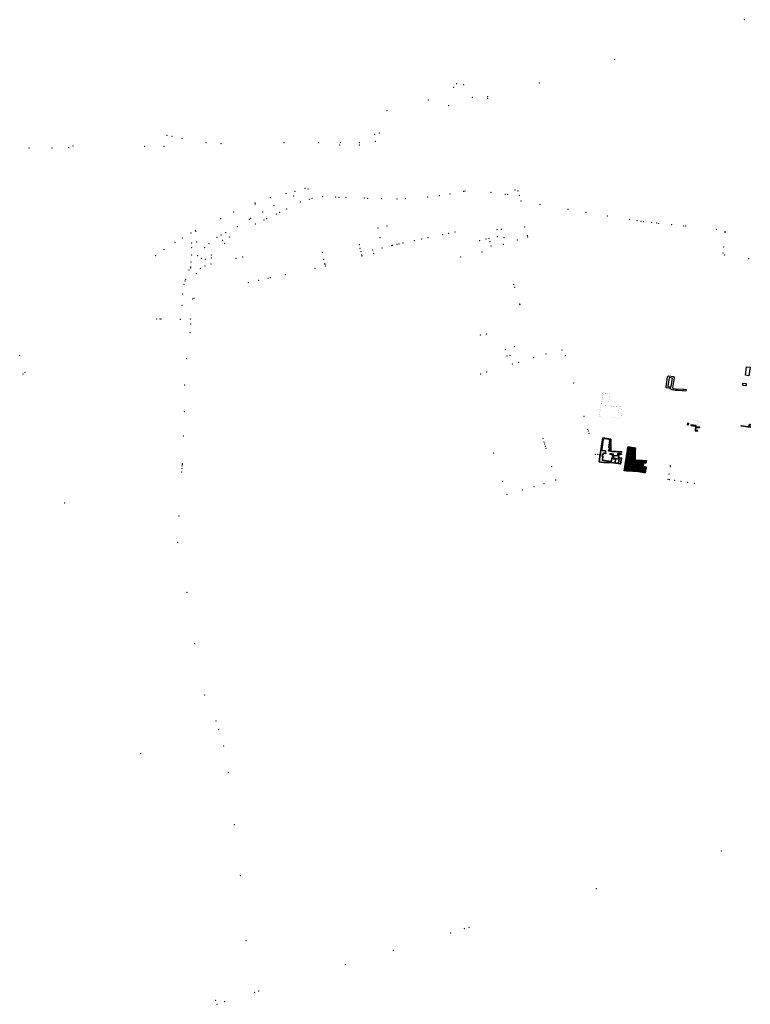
# Model space of a CAD drawing. Header units: metres. Extents: x 5509548 to 5517943, y 5680530 to 5684871.
# Tile 3 of 124: x 5513759 to 5515853, y 5681608 to 5684429. Entities that reach past the tile are written whole.
import ezdxf

# ---------------------------------------------------------------- set-up
doc = ezdxf.new("R2010")
doc.units = ezdxf.units.M
doc.linetypes.add('CENTER', pattern=[2, 1.25, -0.25, 0.25, -0.25])
doc.layers.get('0').update_dxf_attribs({"linetype": 'CONTINUOUS', "lineweight": 18})
for name, color, linetype in [('A-Chodniki', 230, 'CONTINUOUS'), ('A-Granica', 94, 'CENTER'), ('A-Nawierzchnie', 41, 'CONTINUOUS')]:
    doc.layers.add(name, color=color, linetype=linetype)
doc.layers.add('A-Drogi', color=170, linetype='CONTINUOUS', lineweight=35)

msp = doc.modelspace()

# ---------------------------------------------------------------- hatches: boundary and pattern name
at = {"layer": 'A-Chodniki', "linetype": 'ByBlock', "true_color": 0xf8e4d3, "transparency": 33554687}
h = msp.add_hatch(dxfattribs=at)
h.set_pattern_fill('DOTS', color=254, scale=0.1, style=0)
h.paths.add_polyline_path([(5515680.526, 5683282.961), (5515679.044, 5683283.191), (5515679.956, 5683289.068, -0.13537402), (5515681.355, 5683288.301), (5515680.526, 5683282.961)])
h.paths.add_polyline_path([(5515701.962, 5683280.23), (5515701.275, 5683267.623), (5515708.763, 5683266.526), (5515709.009, 5683268.208), (5515702.84, 5683269.112), (5515703.229, 5683276.236), (5515714.324, 5683275.626), (5515714.411, 5683277.124), (5515703.31, 5683277.729), (5515703.541, 5683281.646), (5515697.714, 5683281.964, -0.02490027), (5515694.736, 5683282.275), (5515688.696, 5683283.212), (5515688.467, 5683281.73), (5515694.506, 5683280.793, 0.02482606), (5515697.632, 5683280.466), (5515701.962, 5683280.23)])
at = {"layer": 'A-Nawierzchnie', "linetype": 'ByBlock', "true_color": 0xb7e0ab, "transparency": 33554687}
h = msp.add_hatch(dxfattribs=at)
h.set_pattern_fill('ANSI37', color=9, scale=0.1, style=0)
h.set_pattern_definition([(45, (-309.04035, 0), (-0.224506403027, 0.224506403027), []), (135, (-309.04035, 0), (-0.224506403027, -0.224506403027), [])])
h.paths.add_polyline_path([(5515498.946, 5683188.398), (5515501.62, 5683205.764), (5515524.156, 5683202.298), (5515523.804, 5683167.799), (5515555.754, 5683166.058), (5515554.142, 5683158.629), (5515547.818, 5683159.604), (5515546.214, 5683149.225), (5515554.918, 5683147.883), (5515552.321, 5683131.069), (5515525.618, 5683135.19), (5515504.166, 5683135.421), (5515490.79, 5683137.286), (5515492.866, 5683151.037), (5515495.823, 5683169.631)])

# ---------------------------------------------------------------- linework, layer by layer
for p in [(5515835.37, 5684429.18), (5515835.37, 5684429.18), (5515464.01, 5684314.48), (5515464.01, 5684314.48), (5515247.87, 5684247.73), (5515247.87, 5684247.73), (5515002.668, 5684235.666), (5515002.668, 5684235.666), (5515011.438, 5684245.87), (5515011.438, 5684245.87), (5515031.502, 5684243.327), (5515031.502, 5684243.327), (5514930.482, 5684199.006), (5514930.482, 5684199.006), (5515056.341, 5684206.883), (5515056.341, 5684206.883), (5515100.309, 5684208.887), (5515100.309, 5684208.887), (5515100.423, 5684203.888), (5515100.423, 5684203.888), (5514811.845, 5684168.378), (5514811.845, 5684168.378), (5514988.858, 5684183.334), (5514988.858, 5684183.334), (5514181.706, 5684097.598), (5514181.706, 5684097.598), (5514195.866, 5684094.72), (5514195.866, 5684094.72), (5514224.418, 5684088.91), (5514224.418, 5684088.91), (5514776.513, 5684100.499), (5514776.513, 5684100.499), (5514778.732, 5684080.864), (5514778.732, 5684080.864), (5514790.285, 5684104.555), (5514790.285, 5684104.555), (5513786.01, 5684061.426), (5513786.01, 5684061.426), (5513852.286, 5684061.628), (5513852.286, 5684061.628), (5513899.409, 5684062.544), (5513899.409, 5684062.544), (5513912.268, 5684067.139), (5513912.268, 5684067.139), (5514117.281, 5684066.748), (5514117.281, 5684066.748), (5514172.46, 5684066.637), (5514172.46, 5684066.637), (5514292.92, 5684077.05), (5514292.92, 5684077.05), (5514336.412, 5684073.612), (5514336.412, 5684073.612), (5514516.227, 5684076.658), (5514516.227, 5684076.658), (5514516.227, 5684076.658), (5514516.227, 5684076.658), (5514516.227, 5684076.658), (5514616.289, 5684077.083), (5514616.289, 5684077.083), (5514675.989, 5684070.434), (5514675.989, 5684070.434), (5514677.894, 5684076.79), (5514677.894, 5684076.79), (5514732.322, 5684077.173), (5514732.322, 5684077.173), (5514732.957, 5684070.425), (5514732.957, 5684070.425), (5514577.114, 5683946.187), (5514577.114, 5683946.187), (5514585.524, 5683943.708), (5514585.524, 5683943.708), (5515031.199, 5683937.654), (5515031.199, 5683937.654), (5515035.441, 5683938.521), (5515035.441, 5683938.521), (5515178.413, 5683940.796), (5515178.413, 5683940.796), (5515186.997, 5683938.102), (5515186.997, 5683938.102), (5514477.363, 5683919.05), (5514477.363, 5683919.05), (5514522.077, 5683930.885), (5514522.077, 5683930.885), (5514544.62, 5683924.458), (5514544.62, 5683924.458), (5514547.735, 5683936.983), (5514547.735, 5683936.983), (5514589.001, 5683914.518), (5514589.001, 5683914.518), (5514596.638, 5683916.933), (5514596.638, 5683916.933), (5514627.781, 5683922.036), (5514627.781, 5683922.036), (5514665.059, 5683920.897), (5514665.059, 5683920.897), (5514674.228, 5683920.616), (5514674.228, 5683920.616), (5514694.188, 5683920.012), (5514694.188, 5683920.012), (5514747.187, 5683918.151), (5514747.187, 5683918.151), (5514756.517, 5683917.824), (5514756.517, 5683917.824), (5514796.411, 5683916.425), (5514796.411, 5683916.425), (5514840.559, 5683915.353), (5514840.559, 5683915.353), (5514864.341, 5683916.476), (5514864.341, 5683916.476), (5514928.165, 5683921.545), (5514928.165, 5683921.545), (5514961.454, 5683924.647), (5514961.454, 5683924.647), (5514991.871, 5683929.593), (5514991.871, 5683929.593), (5515110.199, 5683934.337), (5515110.199, 5683934.337), (5515150.748, 5683929.231), (5515150.748, 5683929.231), (5515157.566, 5683928.526), (5515157.566, 5683928.526), (5515190.625, 5683926.401), (5515190.625, 5683926.401), (5515195.743, 5683909.912), (5515195.743, 5683909.912), (5514433.401, 5683903.672), (5514433.401, 5683903.672), (5514434.568, 5683901.628), (5514434.568, 5683901.628), (5514488.157, 5683896.67), (5514488.157, 5683896.67), (5514524.011, 5683886.895), (5514524.011, 5683886.895), (5514563.647, 5683906.476), (5514563.647, 5683906.476), (5515250.091, 5683900.21), (5515250.091, 5683900.21), (5515330.859, 5683886.05), (5515330.859, 5683886.05), (5514334.768, 5683859.095), (5514334.768, 5683859.095), (5514372.687, 5683878.457), (5514372.687, 5683878.457), (5514417.456, 5683857.673), (5514417.456, 5683857.673), (5514421.396, 5683859.913), (5514421.396, 5683859.913), (5514455.934, 5683878.408), (5514455.934, 5683878.408), (5514458.941, 5683855.799), (5514458.941, 5683855.799), (5514466.918, 5683859.553), (5514466.918, 5683859.553), (5514494.767, 5683872.663), (5514494.767, 5683872.663), (5514504.08, 5683877.047), (5514504.08, 5683877.047), (5515382.381, 5683877.014), (5515382.381, 5683877.014), (5515443.513, 5683866.807), (5515443.513, 5683866.807), (5515507.131, 5683856.796), (5515507.131, 5683856.796), (5515528.523, 5683853.534), (5515528.523, 5683853.534), (5514263.015, 5683825.836), (5514263.015, 5683825.836), (5514382.954, 5683835.818), (5514382.954, 5683835.818), (5514435.006, 5683843.889), (5514435.006, 5683843.889), (5514785.94, 5683832.649), (5514785.94, 5683832.649), (5514785.94, 5683832.649), (5514811.657, 5683838.378), (5514811.657, 5683838.378), (5514811.657, 5683838.378), (5515127.145, 5683827.83), (5515127.145, 5683827.83), (5515127.145, 5683827.83), (5515139.813, 5683828.97), (5515139.813, 5683828.97), (5515139.813, 5683828.97), (5515206.507, 5683834.965), (5515206.507, 5683834.965), (5515539.785, 5683851.81), (5515539.785, 5683851.81), (5515546.079, 5683850.854), (5515546.079, 5683850.854), (5515570.548, 5683848.162), (5515570.548, 5683848.162), (5515584.618, 5683846.613), (5515584.618, 5683846.613), (5515590.235, 5683845.961), (5515590.235, 5683845.961), (5515590.585, 5683845.929), (5515590.585, 5683845.929), (5515627.798, 5683841.947), (5515627.798, 5683841.947), (5515661.771, 5683838.312), (5515661.771, 5683838.312), (5515667.387, 5683837.71), (5515667.387, 5683837.71), (5515755.652, 5683828.172), (5515755.652, 5683828.172), (5514225.77, 5683803.75), (5514225.77, 5683803.75), (5514249.875, 5683817.744), (5514249.875, 5683817.744), (5514263.368, 5683822.633), (5514263.368, 5683822.633), (5514324.829, 5683805.471), (5514324.829, 5683805.471), (5514336.428, 5683812.658), (5514336.428, 5683812.658), (5514341.336, 5683797.035), (5514341.336, 5683797.035), (5514349.751, 5683819.304), (5514349.751, 5683819.304), (5514360.563, 5683806.657), (5514360.563, 5683806.657), (5514791.419, 5683805.186), (5514791.419, 5683805.186), (5514791.419, 5683805.186), (5514911.119, 5683800.658), (5514911.119, 5683800.658), (5514911.119, 5683800.658), (5514929.201, 5683804.342), (5514929.201, 5683804.342), (5514929.201, 5683804.342), (5514971.5, 5683813.281), (5514971.5, 5683813.281), (5514971.5, 5683813.281), (5514988.901, 5683816.959), (5514988.901, 5683816.959), (5514988.901, 5683816.959), (5515006.534, 5683820.573), (5515006.534, 5683820.573), (5515006.534, 5683820.573), (5515095.13, 5683800.47), (5515095.13, 5683800.47), (5515095.13, 5683800.47), (5515104.423, 5683802.633), (5515104.423, 5683802.633), (5515104.423, 5683802.633), (5515128.325, 5683807.691), (5515128.325, 5683807.691), (5515128.325, 5683807.691), (5515147.33, 5683804.244), (5515185.403, 5683797.721), (5515214.248, 5683810.054), (5515214.248, 5683810.054), (5515214.248, 5683810.054), (5515215.25, 5683806.81), (5515215.25, 5683806.81), (5515215.25, 5683806.81), (5515779.087, 5683821.255), (5515779.087, 5683821.255), (5515781.182, 5683820.633), (5515781.182, 5683820.633), (5514173.211, 5683770.479), (5514173.211, 5683770.479), (5514204.631, 5683791.493), (5514204.631, 5683791.493), (5514252.361, 5683789.051), (5514252.361, 5683789.051), (5514252.498, 5683776.48), (5514252.498, 5683776.48), (5514266.027, 5683792.504), (5514266.027, 5683792.504), (5514289.043, 5683776.335), (5514289.043, 5683776.335), (5514301.444, 5683787.411), (5514301.444, 5683787.411), (5514346.391, 5683788.128), (5514346.391, 5683788.128), (5514732.604, 5683784.466), (5514732.604, 5683784.466), (5514734.924, 5683774.415), (5514734.924, 5683774.415), (5514771.073, 5683769.68), (5514771.073, 5683769.68), (5514771.073, 5683769.68), (5514797.383, 5683775.292), (5514797.383, 5683775.292), (5514797.383, 5683775.292), (5514824.809, 5683781.991), (5514824.809, 5683781.991), (5514824.809, 5683781.991), (5514828.282, 5683782.75), (5514828.282, 5683782.75), (5514828.282, 5683782.75), (5514840.016, 5683785.301), (5514845.92, 5683786.585), (5514857.586, 5683789.122), (5514857.586, 5683789.122), (5514857.586, 5683789.122), (5514889.705, 5683796.187), (5514889.705, 5683796.187), (5514889.705, 5683796.187), (5515076.862, 5683796.202), (5515076.862, 5683796.202), (5515076.862, 5683796.202), (5515106.798, 5683793.265), (5515110.228, 5683780.599), (5515144.71, 5683785.33), (5515144.71, 5683785.33), (5515144.71, 5683785.33), (5515776.499, 5683778.182), (5515776.499, 5683778.182), (5514148.713, 5683753.414), (5514148.713, 5683753.414), (5514251.878, 5683754.579), (5514251.878, 5683754.579), (5514251.878, 5683754.579), (5514251.878, 5683754.579), (5514269.005, 5683752.76), (5514269.005, 5683752.76), (5514269.005, 5683752.76), (5514269.005, 5683752.76), (5514269.005, 5683752.76), (5514269.005, 5683752.76), (5514279.444, 5683745.055), (5514279.444, 5683745.055), (5514291.149, 5683742.802), (5514291.149, 5683742.802), (5514308.02, 5683746.028), (5514308.02, 5683746.028), (5514308.274, 5683755.097), (5514308.274, 5683755.097), (5514379.111, 5683745.339), (5514398.006, 5683749.624), (5514398.006, 5683749.624), (5514398.006, 5683749.624), (5514626.048, 5683762.245), (5514626.048, 5683762.245), (5514630.692, 5683742.445), (5514630.692, 5683742.445), (5514630.692, 5683742.445), (5514737.155, 5683764.743), (5514737.155, 5683764.743), (5514737.155, 5683764.743), (5514739.398, 5683755.001), (5514739.398, 5683755.001), (5514739.398, 5683755.001), (5514739.813, 5683752.17), (5514739.813, 5683752.17), (5514739.813, 5683752.17), (5514773.559, 5683759.363), (5514773.559, 5683759.363), (5514773.559, 5683759.363), (5515022.778, 5683749.652), (5515022.778, 5683749.652), (5515022.778, 5683749.652), (5515084.218, 5683763.189), (5515084.218, 5683763.189), (5515084.218, 5683763.189), (5515774.36, 5683761.008), (5515774.36, 5683761.008), (5515778.918, 5683755.031), (5515778.918, 5683755.031), (5515848.203, 5683744.389), (5515848.203, 5683744.389), (5514244.82, 5683711.884), (5514244.82, 5683711.884), (5514249.182, 5683717.586), (5514249.182, 5683717.586), (5514249.387, 5683720.431), (5514249.387, 5683720.431), (5514250.415, 5683734.549), (5514250.415, 5683734.549), (5514250.415, 5683734.549), (5514277.23, 5683717.146), (5514277.23, 5683717.146), (5514277.23, 5683717.146), (5514289.957, 5683723.598), (5514289.957, 5683723.598), (5514289.957, 5683723.598), (5514307.158, 5683729.023), (5514307.158, 5683729.023), (5514307.158, 5683729.023), (5514605.483, 5683716.631), (5514605.483, 5683716.631), (5514605.483, 5683716.631), (5514633.54, 5683730.276), (5514633.54, 5683730.276), (5514633.54, 5683730.276), (5514633.902, 5683728.013), (5514633.902, 5683728.013), (5514633.902, 5683728.013), (5514635.475, 5683723.068), (5514635.475, 5683723.068), (5514635.475, 5683723.068), (5514234.449, 5683685.529), (5514234.449, 5683685.529), (5514265.612, 5683702.036), (5514265.612, 5683702.036), (5514265.612, 5683702.036), (5514470.675, 5683687.993), (5514470.675, 5683687.993), (5514470.675, 5683687.993), (5514477.919, 5683689.699), (5514477.919, 5683689.699), (5514477.919, 5683689.699), (5514520.543, 5683698.395), (5514520.543, 5683698.395), (5514520.543, 5683698.395), (5514230.078, 5683670.624), (5514230.078, 5683670.624), (5514232.95, 5683680.41), (5514232.95, 5683680.41), (5514414.323, 5683675.952), (5514414.323, 5683675.952), (5514414.323, 5683675.952), (5514414.323, 5683675.952), (5514414.323, 5683675.952), (5514414.323, 5683675.952), (5514444.12, 5683682.319), (5515174.855, 5683671.221), (5515174.855, 5683671.221), (5515174.855, 5683671.221), (5515177.873, 5683662.117), (5515177.873, 5683662.117), (5515177.873, 5683662.117), (5514225.896, 5683643.06), (5514225.896, 5683643.06), (5514254.954, 5683629.059), (5514259.042, 5683630.973), (5514224.464, 5683610.697), (5514224.464, 5683610.697), (5515192.36, 5683614.703), (5515192.36, 5683614.703), (5515192.36, 5683614.703), (5515192.913, 5683612.815), (5515192.913, 5683612.815), (5515192.913, 5683612.815), (5514151.928, 5683571.839), (5514151.928, 5683571.839), (5514161.515, 5683571.697), (5514161.515, 5683571.697), (5514164.544, 5683571.767), (5514164.544, 5683571.767), (5514219.816, 5683571.108), (5514219.816, 5683571.108), (5514247.848, 5683571.418), (5514248.949, 5683556.923), (5514247.177, 5683532.427), (5515078.822, 5683525.454), (5515096.84, 5683528.671), (5515176.345, 5683491.963), (5513759.346, 5683467.628), (5513759.346, 5683467.628), (5514237.797, 5683458.262), (5515150.428, 5683483.846), (5515155.183, 5683465.4), (5515163.994, 5683468.075), (5515231.716, 5683460.754), (5515231.716, 5683460.754), (5515231.716, 5683460.754), (5515266.923, 5683471.441), (5515266.923, 5683471.441), (5515266.923, 5683471.441), (5515312.941, 5683483.096), (5515312.941, 5683483.096), (5515312.941, 5683483.096), (5515323.202, 5683466.515), (5515323.202, 5683466.515), (5515323.202, 5683466.515), (5515171.281, 5683442.345), (5515189.099, 5683447.772), (5513769.016, 5683413.862), (5513769.016, 5683413.862), (5513774.308, 5683419.114), (5513774.308, 5683419.114), (5515079.753, 5683414.464), (5515097.491, 5683419.867), (5514231.884, 5683382.812), (5515346.937, 5683388.633), (5515346.937, 5683388.633), (5515346.937, 5683388.633), (5514230.758, 5683306.174), (5515375.817, 5683293.073), (5515375.817, 5683293.073), (5515375.817, 5683293.073), (5514228.617, 5683236.774), (5515387.006, 5683256.008), (5515387.006, 5683256.008), (5515387.006, 5683256.008), (5515388.508, 5683250.71), (5515388.508, 5683250.71), (5515388.508, 5683250.71), (5515390.277, 5683244.169), (5515390.277, 5683244.169), (5515390.277, 5683244.169), (5515258.431, 5683229.973), (5515261.762, 5683219.466), (5515263.573, 5683213.745), (5515265.783, 5683206.764), (5515117.75, 5683187.377), (5515267.508, 5683201.312), (5515408.809, 5683184.324), (5515408.809, 5683184.324), (5515408.809, 5683184.324), (5515415.158, 5683183.558), (5515415.158, 5683183.558), (5515415.158, 5683183.558), (5515420.136, 5683182.852), (5515420.136, 5683182.852), (5515420.136, 5683182.852), (5514224.703, 5683150.511), (5514224.921, 5683154.186), (5514225.088, 5683157.005), (5515283.547, 5683148.542), (5515623.436, 5683148.764), (5515623.436, 5683148.764), (5515623.436, 5683148.764), (5515623.522, 5683151.127), (5515623.522, 5683151.127), (5515623.522, 5683151.127), (5514223.713, 5683133.802), (5514224.23, 5683142.529), (5515619.497, 5683127.628), (5515619.497, 5683127.628), (5515619.497, 5683127.628), (5515143.375, 5683106.877), (5515232.562, 5683091.56), (5515261.756, 5683100.089), (5515295.125, 5683110.215), (5515616.591, 5683112.077), (5515616.591, 5683112.077), (5515616.591, 5683112.077), (5515620.367, 5683111.453), (5515620.367, 5683111.453), (5515620.367, 5683111.453), (5515635.906, 5683109.077), (5515635.906, 5683109.077), (5515635.906, 5683109.077), (5515654.687, 5683106.195), (5515654.687, 5683106.195), (5515654.687, 5683106.195), (5515673.469, 5683103.323), (5515673.469, 5683103.323), (5515673.469, 5683103.323), (5515692.25, 5683100.451), (5515692.25, 5683100.451), (5515692.25, 5683100.451), (5515155.763, 5683068.999), (5515199.354, 5683081.789), (5513888.041, 5683044.879), (5513888.041, 5683044.879), (5514216.202, 5683007.034), (5514212.357, 5682931.528), (5514238.589, 5682788.622), (5514260.522, 5682641.434), (5514289.381, 5682494.844), (5514322.081, 5682419.999), (5514329.517, 5682395.497), (5514343.766, 5682348.546), (5514106.417, 5682326.324), (5514106.417, 5682326.324), (5514357.348, 5682273.289), (5514374.762, 5682123.036), (5515770.13, 5682047.864), (5515770.13, 5682047.864), (5515770.13, 5682047.864), (5514391.427, 5681976.808), (5515411.666, 5681939.299), (5515411.666, 5681939.299), (5515411.666, 5681939.299), (5515033.524, 5681824.774), (5515047.109, 5681828.889), (5515047.109, 5681828.889), (5515047.109, 5681828.889), (5514994.592, 5681812.983), (5514408.25, 5681790.229), (5514830.132, 5681763.175), (5514830.132, 5681763.175), (5514830.132, 5681763.175), (5514692.769, 5681722.617), (5514692.769, 5681722.617), (5514692.769, 5681722.617), (5514432.826, 5681643.026), (5514432.826, 5681643.026), (5514443.796, 5681646.435), (5514443.796, 5681646.435), (5514443.796, 5681646.435), (5514321.23, 5681619.46), (5514321.23, 5681619.46), (5514324.598, 5681608.381), (5514324.598, 5681608.381), (5514346.784, 5681615.87), (5514346.784, 5681615.87)]:
    msp.add_point(p)
at = {"layer": 'A-Chodniki', "linetype": 'ByBlock'}
for points in [[(5515838.561, 5683410.319), (5515842.362, 5683435.028), (5515852.241, 5683433.508), (5515848.441, 5683408.799), (5515838.561, 5683410.319)], [(5515830.771, 5683386.92), (5515830.481, 5683381.928), (5515841.582, 5683381.323), (5515841.854, 5683386.316), (5515830.771, 5683386.92)], [(5515826.728, 5683264.897), (5515826.958, 5683266.379), (5515852.819, 5683262.368), (5515852.589, 5683260.886), (5515826.728, 5683264.897)], [(5515850.506, 5683270.572), (5515852.077, 5683270.328), (5515851.076, 5683263.875), (5515849.505, 5683264.119), (5515850.506, 5683270.572)]]:
    msp.add_lwpolyline(points, dxfattribs=at)
msp.add_lwpolyline([(5515674.537, 5683267.895), (5515673.055, 5683268.125), (5515673.966, 5683274.001, -0.13537402), (5515675.365, 5683273.235), (5515674.537, 5683267.895)], format="xyb", close=True, dxfattribs=at)
msp.add_lwpolyline([(5515695.973, 5683265.164), (5515695.237, 5683251.654), (5515702.643, 5683250.569), (5515702.918, 5683252.449), (5515696.813, 5683253.343), (5515697.239, 5683261.169), (5515708.335, 5683260.56), (5515708.422, 5683262.057), (5515697.321, 5683262.662), (5515697.552, 5683266.58), (5515691.724, 5683266.897, -0.02490027), (5515688.747, 5683267.209), (5515682.707, 5683268.145), (5515682.477, 5683266.663), (5515688.517, 5683265.726, 0.02482606), (5515691.643, 5683265.4), (5515695.973, 5683265.164)], format="xyb", dxfattribs=at)
at = {"layer": 'A-Drogi', "linetype": 'ByBlock'}
for points in [[(5515484.387, 5683319.51, 0, 0, 0), (5515477.906, 5683320.492, 0.2, 0.2, 0.02400827), (5515475.615, 5683320.728, 0.2, 0.2, 0), (5515456.392, 5683321.775, 0.2, 0.2, -0.02484725), (5515454.021, 5683322.023, 0.2, 0.2, 0), (5515447.028, 5683323.108, 0.2, 0.2, -0.36382669), (5515445.759, 5683324.559, 0, 0, 0), (5515447.957, 5683324.23, 0, 0, 0), (5515449.216, 5683332.647, 0, 0, 0), (5515447.021, 5683332.975, 0.2, 0.2, 0), (5515450.169, 5683353.379, 0.2, 0.2, 0.41421356), (5515447.66, 5683356.8, 0.2, 0.2, 0), (5515434.815, 5683358.776, 0.2, 0.2, 0.41419472), (5515431.394, 5683356.267, 0.2, 0.2, 0), (5515426.983, 5683327.599, 0.2, 0.2, 0.41423176), (5515429.492, 5683324.177, 0.2, 0.2, 0), (5515438.069, 5683322.858, 0.2, 0.2, -0.02007901), (5515438.306, 5683322.812, 0, 0, 0), (5515437.394, 5683316.935, 0, 0, 0), (5515438.877, 5683316.705, 0, 0, 0), (5515438.647, 5683315.223, 0, 0, 0), (5515431.68, 5683316.304, 0, 0, 0), (5515431.259, 5683313.591, 0, 0, 0), (5515429.688, 5683313.835, 0, 0, 0), (5515428.687, 5683307.382, 0, 0, 0), (5515430.258, 5683307.138, 0, 0, 0), (5515428.819, 5683297.854, 0, 0, 0), (5515428.967, 5683297.831, 0, 0, 0), (5515428.737, 5683296.349, 0, 0, 0), (5515454.598, 5683292.338, 0, 0, 0), (5515454.828, 5683293.82, 0, 0, 0), (5515454.976, 5683293.797, 0, 0, 0), (5515456.416, 5683303.081, 0, 0, 0), (5515457.987, 5683302.838, 0, 0, 0), (5515458.988, 5683309.29, 0, 0, 0), (5515457.417, 5683309.534, 0, 0, 0), (5515457.837, 5683312.247, 0, 0, 0), (5515450.871, 5683313.327, 0, 0, 0), (5515451.1, 5683314.81, 0, 0, 0), (5515452.866, 5683314.536, 0, 0, 0), (5515453.438, 5683314.452, 0, 0, 0), (5515454.17, 5683314.361, 0, 0, 0), (5515455.147, 5683314.267, 0, 0, 0), (5515455.982, 5683314.21, 0, 0, 0), (5515460.312, 5683313.974, 0, 0, 0), (5515459.576, 5683300.465, 0, 0, 0), (5515466.982, 5683299.38, 0, 0, 0), (5515465.523, 5683289.416, 0, 0, 0), (5515475.601, 5683287.94, 0, 0, 0), (5515477.336, 5683299.783, 0, 0, 0), (5515461.152, 5683302.154, 0, 0, 0), (5515461.579, 5683309.98, 0, 0, 0), (5515472.675, 5683309.371, 0, 0, 0), (5515473.031, 5683315.861, 0.2, 0.2, 0), (5515475.343, 5683315.735, 0.2, 0.2, -0.02400827), (5515477.157, 5683315.549, 0.2, 0.2, 0), (5515483.325, 5683314.613, 0.2, 0.2, 0), (5515483.325, 5683314.613, 0.2, 0.2, 0), (5515483.044, 5683313.306, 0.2, 0.2, 0), (5515476.72, 5683314.282, 0.2, 0.2, 0), (5515475.116, 5683303.903, 0.2, 0.2, 0), (5515483.82, 5683302.561, 0.2, 0.2, 0), (5515481.223, 5683285.746, 0.2, 0.2, 0), (5515454.52, 5683289.868, 0.2, 0.2, 0), (5515433.068, 5683290.098, 0.2, 0.2, 0), (5515419.692, 5683291.964, 0.2, 0.2, 0), (5515421.768, 5683305.715, 0.2, 0.2, 0), (5515424.725, 5683324.308, 0.2, 0.2, 0), (5515427.848, 5683343.075, 0.2, 0.2, 0), (5515430.522, 5683360.442, 0.2, 0.2, 0), (5515453.058, 5683356.975, 0.2, 0.2, 0), (5515452.706, 5683322.477, 0.2, 0.2, 0), (5515484.656, 5683320.735, 0.2, 0.2, 0), (5515484.391, 5683319.517, 0, 0, 0)], [(5515803.114, 5683319.51, 0.2, 0.2, 0), (5515803.114, 5683319.51, 0, 0, 0)]]:
    msp.add_lwpolyline(points, format="xyseb", dxfattribs=at)
at = {"layer": 'A-Drogi', "color": 3, "linetype": 'ByBlock'}
msp.add_lwpolyline([(5515484.39, 5683190.19), (5515477.906, 5683191.173, 0.02400827), (5515475.615, 5683191.409), (5515456.392, 5683192.456, -0.02484725), (5515454.021, 5683192.704), (5515447.028, 5683193.789, -0.36382669), (5515445.759, 5683195.24), (5515447.957, 5683194.911), (5515449.216, 5683203.328), (5515447.021, 5683203.656), (5515450.169, 5683224.06, 0.41421356), (5515447.66, 5683227.481), (5515434.815, 5683229.457, 0.41419472), (5515431.394, 5683226.948), (5515426.983, 5683198.28, 0.41423176), (5515429.492, 5683194.858), (5515438.069, 5683193.539, -0.02007901), (5515438.306, 5683193.493), (5515437.394, 5683187.616), (5515438.877, 5683187.387), (5515438.647, 5683185.904), (5515431.68, 5683186.985), (5515431.259, 5683184.272), (5515429.688, 5683184.516), (5515428.687, 5683178.063), (5515430.258, 5683177.819), (5515428.819, 5683168.535), (5515428.967, 5683168.512), (5515428.737, 5683167.03), (5515454.598, 5683163.019), (5515454.828, 5683164.501), (5515454.976, 5683164.478), (5515456.416, 5683173.762), (5515457.987, 5683173.519), (5515458.988, 5683179.972), (5515457.417, 5683180.215), (5515457.837, 5683182.928), (5515450.871, 5683184.008), (5515451.1, 5683185.491), (5515452.866, 5683185.217), (5515453.438, 5683185.134), (5515454.17, 5683185.043), (5515455.147, 5683184.948), (5515455.982, 5683184.891), (5515460.312, 5683184.656), (5515459.576, 5683171.146), (5515466.982, 5683170.061), (5515465.523, 5683160.097), (5515475.601, 5683158.621), (5515477.336, 5683170.464), (5515461.152, 5683172.835), (5515461.579, 5683180.661), (5515472.675, 5683180.052), (5515473.031, 5683186.542), (5515475.343, 5683186.416, -0.02400827), (5515477.157, 5683186.23), (5515483.325, 5683185.295), (5515483.325, 5683185.295), (5515483.044, 5683183.988), (5515476.72, 5683184.963), (5515475.116, 5683174.584), (5515483.82, 5683173.242), (5515481.223, 5683156.428), (5515454.52, 5683160.549), (5515433.068, 5683160.78), (5515419.692, 5683162.645), (5515421.768, 5683176.396), (5515424.725, 5683194.99), (5515427.848, 5683213.757), (5515430.522, 5683231.123), (5515453.058, 5683227.657), (5515452.706, 5683193.158), (5515484.656, 5683191.417), (5515484.39, 5683190.19)], format="xyb", dxfattribs=at)
at = {"layer": 'A-Granica', "lineweight": 13, "ltscale": 2}
msp.add_lwpolyline([(5515803.116, 5683319.509, 0.2, 0.2, 0), (5515803.116, 5683319.509, 0, 0, 0)], format="xyseb", dxfattribs=at)
at = {"layer": 'A-Nawierzchnie', "color": 0, "linetype": 'ByBlock', "flags": 128}
msp.add_lwpolyline([(5515637.703, 5683367.025), (5515628.949, 5683368.384, -0.22786594), (5515624.664, 5683371.328, 0.22822379), (5515622.518, 5683372.801), (5515613.941, 5683374.12, -0.41423176), (5515611.432, 5683377.542), (5515615.843, 5683406.21, -0.41419472), (5515619.264, 5683408.719), (5515632.108, 5683406.743, -0.41421356), (5515634.617, 5683403.322), (5515630.224, 5683374.762, 0.41384592), (5515631.477, 5683373.051), (5515638.47, 5683371.966, 0.02484725), (5515640.841, 5683371.718), (5515660.063, 5683370.671, -0.02400827), (5515662.355, 5683370.435), (5515668.836, 5683369.453), (5515667.774, 5683364.556), (5515661.605, 5683365.492, 0.02400827), (5515659.791, 5683365.678), (5515657.48, 5683365.804), (5515646.396, 5683366.408), (5515640.568, 5683366.726, -0.02481899), (5515637.707, 5683367.025)], format="xyb", close=True, dxfattribs=at)
at = {"layer": 'A-Nawierzchnie', "color": 0, "ltscale": 5, "flags": 128}
msp.add_lwpolyline([(5515616.604, 5683378.269), (5515621.049, 5683377.586), (5515625.495, 5683376.902, 0.41421356), (5515626.065, 5683377.32), (5515629.866, 5683402.029, 0.41421356), (5515629.447, 5683402.6), (5515625.002, 5683403.283), (5515620.556, 5683403.967, 0.41421356), (5515619.986, 5683403.549), (5515616.186, 5683378.84, 0.41421356), (5515616.604, 5683378.269, 0.41421356)], format="xyb", close=True, dxfattribs=at)

doc.saveas('drawing.dxf')
